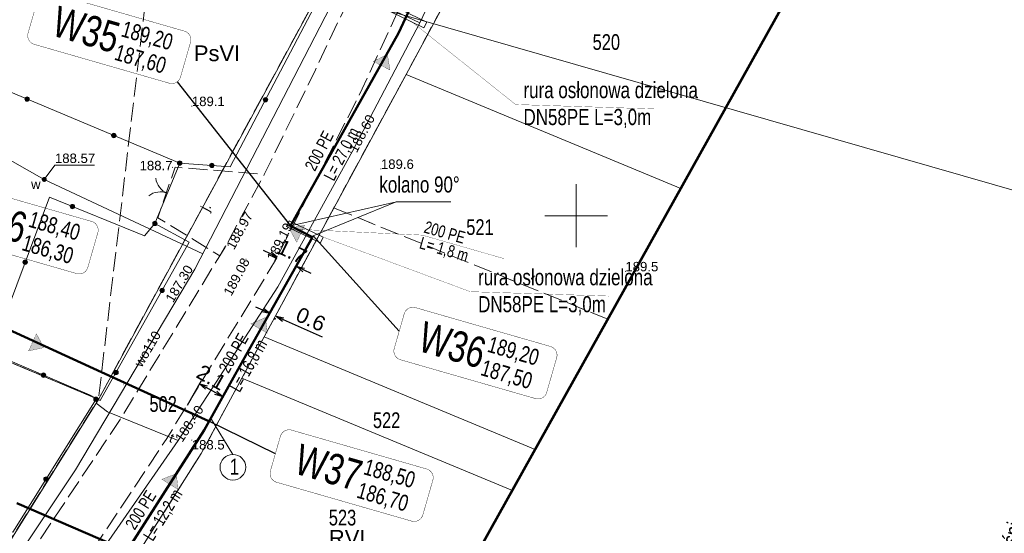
# Model space of a CAD drawing. Header units: metres. Extents: x 7482748 to 7484637, y 5684406 to 5687014.
# Tile 21 of 180: x 7483006 to 7483084, y 5684825 to 5684866. Entities that reach past the tile are written whole.
import ezdxf
from ezdxf.enums import TextEntityAlignment as Align
from ezdxf.lldxf.tags import DXFTag

# ---------------------------------------------------------------- set-up
doc = ezdxf.new("R2010")
doc.units = ezdxf.units.M
doc.header["$MEASUREMENT"] = 0
for name, pattern in [('1', [1.5, 1, -0.5]), ('KTJZ01_500', [2, 1.5, -0.5]), ('l217_500', [2, 1.5, -0.5]), ('l218_500', [1, 0.5, -0.5])]:
    doc.linetypes.add(name, pattern=pattern)
for name, color, linetype, lineweight in [('.domiar', 250, 'Continuous', 9), ('.ks tłoczny', 104, 'Continuous', 50), ('_Dzialki', 7, 'Continuous', 0), ('_Dzialki_opis', 7, 'Continuous', 0), ('_Kontury', 7, 'Continuous', 0), ('_Kontury_opis', 7, 'Continuous', 0), ('_Podzial_sekcyjny_krzyze', 7, '1', 13), ('_Uzytki', 7, 'Continuous', 0), ('_Zakres2', 7, 'Continuous', 0), ('GES__SUUS25_WP', 7, 'Continuous', 13), ('KTOK02', 7, 'KTOK02_500', 13), ('KTOK05_01', 7, 'Continuous', 13), ('RTPW01_P', 7, 'Continuous', 0), ('RTPW02_P', 7, 'Continuous', 0)]:
    doc.layers.add(name, color=color, linetype=linetype, lineweight=lineweight)
doc.layers.add('_ramki_nieplotowane', color=7, linetype='Continuous', lineweight=0, plot=False)
for name, color, linetype, lineweight, true_color, transparency in [('GES__SUPS01_07G', 7, 'Continuous', 13, 0xff9100, 0.25), ('GES__SUPS01_08G', 5, 'Continuous', 13, 0x0000ff, 0.25), ('GES__SUPT_pT', 7, 'Continuous', 13, 0xff9100, 0.25), ('GES__SUPW_01_pT', 5, 'Continuous', 13, 0x0000ff, 0.25), ('GES__SUUS_RG_WT', 5, 'Continuous', 13, 0x0000ff, 0.25)]:
    doc.layers.add(name, color=color, linetype=linetype, lineweight=lineweight, true_color=true_color, transparency=transparency)
for name, color, linetype, lineweight, true_color in [('GES__SUPS01_07P', 7, 'Continuous', 13, 0xff9100), ('GES__SUPS01_08P', 5, 'Continuous', 13, 0x0000ff), ('GES__SUPT_pL', 7, 'Continuous', 13, 0xff9100), ('GES__SUPW_01_pL', 5, 'Continuous', 13, 0x0000ff), ('GES__SUUS_OD_WL', 5, 'Continuous', 13, 0x0000ff)]:
    doc.layers.add(name, color=color, linetype=linetype, lineweight=lineweight, true_color=true_color)
for name, color, linetype, lineweight, transparency in [('GES__SUUS_ET_08T', 7, 'Continuous', 13, 0.25), ('KTJZ01_O', 7, 'KTJZ01_500', 13, 0.5), ('KTJZ01_T', 7, 'Continuous', 13, 0.25), ('RTPW01_G', 7, 'Continuous', 13, 0.25), ('RTPW02_G', 7, 'Continuous', 13, 0.25)]:
    doc.layers.add(name, color=color, linetype=linetype, lineweight=lineweight, transparency=transparency)
doc.layers.add('IS_kanalizacja_sanitarna', color=7, linetype='SOLID', true_color=0x000000)
doc.layers.add('IS_Opisy_działek_Net', color=7, linetype='SOLID', true_color=0x000000)
doc.layers.add('IS_Węzeł_sieci_kanalizacyjnej_-_opisy', color=7, linetype='Continuous')
doc.styles.get("Standard").update_dxf_attribs({"font": 'simplex.shx', "width": 0.75})
doc.styles.add('STYL_ARIAL', font='simplex.shx', dxfattribs={"width": 0.75, "oblique": 0.1})
doc.styles.add('Style-Arial', font='arial.ttf')
doc.linetypes.add('KTOK02_500', pattern='A,0.5,[117,IS_LineDef.shx,S=0.01,R=0,X=0,Y=0],0.5', length=1)
tags = doc.linetypes.add('SOLID', pattern=[10, 10, 0]).pattern_tags.tags
tags[6:7] = [DXFTag(74, 4), DXFTag(75, 0), DXFTag(340, '0'), DXFTag(46, 0.0), DXFTag(50, 0.0), DXFTag(44, 0.0), DXFTag(45, 0.0)]
tags[4:5] = [DXFTag(74, 4), DXFTag(75, 0), DXFTag(340, '0'), DXFTag(46, 0.0), DXFTag(50, 0.0), DXFTag(44, 0.0), DXFTag(45, 0.0)]
doc.dimstyles.get("Standard").update_dxf_attribs({"dimtxt": 0.18, "dimasz": 0.18, "dimexe": 0.18, "dimexo": 0.0625, "dimgap": 0.09, "dimtad": 0, "dimtih": 1, "dimtoh": 1, "dimdec": 4, "dimzin": 0, "dimdsep": 46, "dimtxsty": 'Standard', "dimcen": 0.09, "dimadec": 0, "dimazin": 0, "dimtfac": 1, "dimtdec": 4, "dimtofl": 0, "dimtmove": 0, "dimatfit": 3, "dimfxl": 0, "dimtolj": 1, "dimtzin": 0, "dimarcsym": 0})

# ---------------------------------------------------------------- blocks, each defined once
blk = doc.blocks.new('SUPS01')
at = {"layer": 'GES__SUPS01_08P', "linetype": 'Continuous', "lineweight": 13}
h = blk.add_hatch(color=256, dxfattribs=at)
edge = h.paths.add_edge_path()
edge.add_arc((0, 0), 0.045, 0, 360)
blk = doc.blocks.new('RTPW01_1')
at = {"layer": 'RTPW02_P', "linetype": 'Continuous', "lineweight": 0}
h = blk.add_hatch(color=256, dxfattribs=at)
edge = h.paths.add_edge_path()
edge.add_arc((0, 0), 0.045, 0, 360)
blk = doc.blocks.new('RTPW01')
at = {"layer": 'RTPW01_P', "linetype": 'Continuous', "lineweight": 0}
h = blk.add_hatch(color=256, dxfattribs=at)
edge = h.paths.add_edge_path()
edge.add_arc((0, 0), 0.045, 0, 360)
blk = doc.blocks.new('SUUS25_26')
at = {"layer": 'GES__SUUS25_WP', "linetype": 'Continuous', "lineweight": 13}
h = blk.add_hatch(color=256, dxfattribs=at)
edge = h.paths.add_edge_path()
edge.add_arc((0, 0), 0.2, 0, 360)
blk = doc.blocks.new('SUPS01_7')
at = {"layer": 'GES__SUPS01_07P', "linetype": 'Continuous', "lineweight": 13}
h = blk.add_hatch(color=256, dxfattribs=at)
edge = h.paths.add_edge_path()
edge.add_arc((0, 0), 0.045, 0, 360)
blk = doc.blocks.new('TerminatorOpen_0.5')
at = {"color": 0, "linetype": 'ByBlock', "lineweight": -2}
for q in [(-1, 0.25), (-1, 0), (-1, -0.25)]:
    blk.add_line((0, 0), q, dxfattribs=at)
blk = doc.blocks.new('*D786')
at = {"layer": '.domiar', "color": 0, "linetype": 'Continuous', "lineweight": -2, "transparency": 16777216}
for p, q in [((7483019.075, 5684834.909), (7483020.177, 5684836.874)), ((7483021.319, 5684835.89), (7483020.562, 5684836.314)), ((7483020.896, 5684833.888), (7483021.998, 5684835.853))]:
    blk.add_line(p, q, dxfattribs=at)
at = {"layer": 'Defpoints', "color": 0, "linetype": 'Continuous', "transparency": 16777216}
for p in [(7483020.03, 5684836.612), (7483018.929, 5684834.647), (7483020.749, 5684833.627)]:
    blk.add_point(p, dxfattribs=at)
at = {"layer": '.domiar', "color": 0, "linetype": 'Continuous', "lineweight": -2, "transparency": 16777216, "xscale": 0.61, "yscale": 0.61, "zscale": 0.61}
for p, rotation in [((7483020.03, 5684836.612), 150.7240570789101), ((7483021.851, 5684835.591), 330.7240570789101)]:
    blk.add_blockref('TerminatorOpen_0.5', p, dxfattribs=dict(at, rotation=rotation))
at = {"layer": '.domiar', "color": 0, "linetype": 'Continuous', "transparency": 16777216, "insert": (7483020.969, 5684837.121), "char_height": 1.2, "attachment_point": 5, "rotation": 330.72406, "style": 'Style-Arial'}
blk.add_mtext('\\A1;2.1', dxfattribs=at)
blk = doc.blocks.new('*D787')
at = {"layer": '.domiar', "color": 0, "linetype": 'Continuous', "lineweight": -2, "transparency": 16777216}
for p, q in [((7483025.665, 5684846.959), (7483025.115, 5684847.224)), ((7483026.324, 5684846.921), (7483026.345, 5684846.965)), ((7483027.882, 5684846.17), (7483027.903, 5684846.214)), ((7483028.322, 5684845.679), (7483028.872, 5684845.414))]:
    blk.add_line(p, q, dxfattribs=at)
at = {"layer": 'Defpoints', "color": 0, "linetype": 'Continuous', "transparency": 16777216}
for p in [(7483026.193, 5684846.651), (7483026.214, 5684846.695), (7483027.752, 5684845.9)]:
    blk.add_point(p, dxfattribs=at)
at = {"layer": '.domiar', "color": 0, "linetype": 'Continuous', "lineweight": -2, "transparency": 16777216, "xscale": 0.61, "yscale": 0.61, "zscale": 0.61}
for p, rotation in [((7483026.214, 5684846.695), 334.2733899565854), ((7483027.773, 5684845.944), 154.2733899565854)]:
    blk.add_blockref('TerminatorOpen_0.5', p, dxfattribs=dict(at, rotation=rotation))
at = {"layer": '.domiar', "color": 0, "linetype": 'Continuous', "transparency": 16777216, "insert": (7483027.385, 5684847.132), "char_height": 1.2, "attachment_point": 5, "rotation": 334.27339, "style": 'Style-Arial'}
blk.add_mtext('\\A1;1.7', dxfattribs=at)
blk = doc.blocks.new('*D788')
at = {"layer": '.domiar', "color": 0, "linetype": 'Continuous', "lineweight": -2, "transparency": 16777216}
for p, q in [((7483025.054, 5684842.469), (7483024.498, 5684842.72)), ((7483025.541, 5684842.067), (7483025.487, 5684841.945)), ((7483026.054, 5684841.836), (7483025.999, 5684841.714)), ((7483026.678, 5684841.737), (7483029.772, 5684840.342))]:
    blk.add_line(p, q, dxfattribs=at)
at = {"layer": 'Defpoints', "color": 0, "linetype": 'Continuous', "transparency": 16777216}
for p in [(7483025.665, 5684842.34), (7483026.122, 5684841.988), (7483026.177, 5684842.109)]:
    blk.add_point(p, dxfattribs=at)
at = {"layer": '.domiar', "color": 0, "linetype": 'Continuous', "lineweight": -2, "transparency": 16777216, "xscale": 0.61, "yscale": 0.61, "zscale": 0.61}
for p, rotation in [((7483025.61, 5684842.219), 335.7327667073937), ((7483026.122, 5684841.988), 155.7327667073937)]:
    blk.add_blockref('TerminatorOpen_0.5', p, dxfattribs=dict(at, rotation=rotation))
at = {"layer": '.domiar', "color": 0, "linetype": 'Continuous', "transparency": 16777216, "insert": (7483028.879, 5684841.746), "char_height": 1.2, "attachment_point": 5, "rotation": 335.73277, "style": 'Style-Arial'}
blk.add_mtext('\\A1;0.6', dxfattribs=at)

msp = doc.modelspace()

# ---------------------------------------------------------------- hatches: boundary and pattern name
at = {"layer": 'IS_kanalizacja_sanitarna', "linetype": 'Continuous', "ltscale": 0.01}
for points in [[(7483034.97813, 5684862.83649), (7483033.85067, 5684862.29674), (7483035.1806, 5684861.603)], [(7483027.16422, 5684848.99024), (7483027.75699, 5684847.88973), (7483028.38669, 5684849.25115)], [(7483025.26398, 5684841.88891), (7483024.11801, 5684841.38966), (7483025.42239, 5684840.64899)], [(7483007.63226, 5684839.49539), (7483007.03553, 5684840.59376), (7483006.41075, 5684839.23007)], [(7483018.18492, 5684829.45647), (7483017.01885, 5684829.00615), (7483018.29072, 5684828.21096)]]:
    msp.add_hatch(color=256, dxfattribs=at).paths.add_polyline_path(points)
at = {"layer": 'KTOK05_01', "linetype": 'Continuous', "lineweight": 13}
h = msp.add_hatch(color=256, dxfattribs=at)
edge = h.paths.add_edge_path()
edge.add_arc((7483006.28608, 5684859.28865), 0.175, 0, 360)
h = msp.add_hatch(color=256, dxfattribs=at)
edge = h.paths.add_edge_path()
edge.add_arc((7483025.27435, 5684859.242), 0.175, 0, 360)
h = msp.add_hatch(color=256, dxfattribs=at)
edge = h.paths.add_edge_path()
edge.add_arc((7483013.20216, 5684856.38731), 0.175, 0, 360)
h = msp.add_hatch(color=256, dxfattribs=at)
edge = h.paths.add_edge_path()
edge.add_arc((7483018.44, 5684854.19), 0.175, 0, 360)
h = msp.add_hatch(color=256, dxfattribs=at)
edge = h.paths.add_edge_path()
edge.add_arc((7483018.44, 5684854.19), 0.175, 0, 360)
h = msp.add_hatch(color=256, dxfattribs=at)
edge = h.paths.add_edge_path()
edge.add_arc((7483021.00714, 5684854.00527), 0.175, 0, 360)
h = msp.add_hatch(color=256, dxfattribs=at)
edge = h.paths.add_edge_path()
edge.add_arc((7483009.89642, 5684850.73349), 0.175, 0, 360)
h = msp.add_hatch(color=256, dxfattribs=at)
edge = h.paths.add_edge_path()
edge.add_arc((7483016.47, 5684849.39), 0.175, 0, 360)
h = msp.add_hatch(color=256, dxfattribs=at)
edge = h.paths.add_edge_path()
edge.add_arc((7483016.47, 5684849.39), 0.175, 0, 360)
h = msp.add_hatch(color=256, dxfattribs=at)
edge = h.paths.add_edge_path()
edge.add_arc((7483006.13533, 5684846.30277), 0.175, 0, 360)
h = msp.add_hatch(color=256, dxfattribs=at)
edge = h.paths.add_edge_path()
edge.add_arc((7483017.041, 5684844.05314), 0.175, 0, 360)
h = msp.add_hatch(color=256, dxfattribs=at)
edge = h.paths.add_edge_path()
edge.add_arc((7483007.59989, 5684837.30263), 0.175, 0, 360)
h = msp.add_hatch(color=256, dxfattribs=at)
edge = h.paths.add_edge_path()
edge.add_arc((7483013.36873, 5684837.51369), 0.175, 0, 360)
h = msp.add_hatch(color=256, dxfattribs=at)
edge = h.paths.add_edge_path()
edge.add_arc((7483011.78, 5684835.38), 0.175, 0, 360)
h = msp.add_hatch(color=256, dxfattribs=at)
edge = h.paths.add_edge_path()
edge.add_arc((7483007.80447, 5684829.02035), 0.175, 0, 360)

# ---------------------------------------------------------------- linework, layer by layer
at = {"layer": '.domiar', "linetype": 'Continuous', "lineweight": 20}
for points in [[(7483035.18401, 5684866.25995), (7483037.88622, 5684864.95685), (7483038.1034, 5684865.40722), (7483035.4012, 5684866.71032), (7483035.18401, 5684866.25995)], [(7483026.94326, 5684849.1521), (7483029.64547, 5684847.84899), (7483029.86265, 5684848.29936), (7483027.16044, 5684849.60246), (7483026.94326, 5684849.1521)]]:
    msp.add_lwpolyline(points, dxfattribs=at)
at = {"layer": '.domiar', "linetype": 'Continuous'}
for points in [[(7483027.25929, 5684849.18874), (7483035.6947, 5684851.09366)], [(7483028.94329, 5684848.33636), (7483035.67942, 5684851.09366), (7483035.67942, 5684851.09366)], [(7483035.6947, 5684851.09366), (7483040.03561, 5684851.09366)], [(7483020.89599, 5684833.88823), (7483022.67459, 5684830.98603)]]:
    msp.add_lwpolyline(points, dxfattribs=at)
msp.add_circle((7483022.67459, 5684829.96476), 1.02127, dxfattribs=at)
at = {"layer": '.ks tłoczny', "linetype": 'Continuous'}
for points in [[(7483029.00851, 5684848.30335), (7483027.25929, 5684849.18874), (7483035.86049, 5684864.54247), (7483042.25427, 5684878.2529), (7483046.95099, 5684888.32425), (7483049.22654, 5684887.26306), (7483054.07474, 5684897.74814)], [(7483029.00851, 5684848.30335), (7483029.00851, 5684848.30335), (7483023.48577, 5684838.50376), (7483020.37922, 5684832.91881), (7483010.69853, 5684817.75771)], [(7483012.22717, 5684837.54633), (7482994.77031, 5684845.5307)]]:
    msp.add_lwpolyline(points, dxfattribs=at)
at = {"layer": '.ks tłoczny', "color": 111, "linetype": 'Continuous', "true_color": 0x70ffb8}
for points in [[(7483020.74929, 5684833.62654), (7483012.22717, 5684837.54633)], [(7483014.24865, 5684823.31761), (7483005.47309, 5684827.11556)]]:
    msp.add_lwpolyline(points, dxfattribs=at)
at = {"layer": '_Dzialki', "color": 96, "linetype": 'Continuous', "true_color": 0x008000, "flags": 128}
for points in [[(7483044.19, 5684875.6), (7483036.46, 5684861.26)], [(7483011.97, 5684835.37), (7483030.25, 5684869.14)], [(7483011.97, 5684835.37), (7482942.57, 5684864.67)], [(7483036.46, 5684861.26), (7483025.17, 5684840.36)], [(7483058.33, 5684852.16), (7483036.46, 5684861.26)], [(7483025.17, 5684840.36), (7483023.39, 5684837.05)], [(7483046.75, 5684831.38), (7483025.17, 5684840.36)], [(7483023.39, 5684837.05), (7483020.16, 5684831.07)], [(7483044.93, 5684828.12), (7483023.39, 5684837.05)], [(7483001.22, 5684818.18), (7483011.97, 5684835.37)], [(7483020.16, 5684831.07), (7483011.08, 5684816.72)]]:
    msp.add_lwpolyline(points, dxfattribs=at)
at = {"layer": '_Kontury', "color": 96, "linetype": 'l217_500', "true_color": 0x008000, "flags": 128}
for points in [[(7483044.19, 5684875.6), (7483036.46, 5684861.26)], [(7483016.64, 5684874.89), (7483011.97, 5684835.37)], [(7483011.97, 5684835.37), (7483030.25, 5684869.14)], [(7482951.8, 5684860.77), (7483011.97, 5684835.37)], [(7483036.46, 5684861.26), (7483030.71, 5684850.62)], [(7483030.71, 5684850.62), (7483025.17, 5684840.36)], [(7483052.53, 5684841.76), (7483030.71, 5684850.62)], [(7483025.17, 5684840.36), (7483023.39, 5684837.05)], [(7483023.39, 5684837.05), (7483020.16, 5684831.07)], [(7483001.22, 5684818.18), (7483011.97, 5684835.37)], [(7483020.16, 5684831.07), (7483011.08, 5684816.72)]]:
    msp.add_lwpolyline(points, dxfattribs=at)
at = {"layer": '_Podzial_sekcyjny_krzyze', "linetype": 'Continuous'}
for p, q in [((7483050, 5684847.5), (7483050, 5684852.5)), ((7483047.5, 5684850), (7483052.5, 5684850))]:
    msp.add_line(p, q, dxfattribs=at)
at = {"layer": '_ramki_nieplotowane', "color": 3, "linetype": 'Continuous', "lineweight": 0, "flags": 128}
msp.add_lwpolyline([(7482859.59, 5684916.76), (7483145.04, 5684834.73), (7483261.18, 5685238.87), (7482975.72, 5685320.9), (7482859.59, 5684916.76)], close=True, dxfattribs=at)
at = {"layer": '_Uzytki', "color": 96, "linetype": 'l218_500', "true_color": 0x008000, "flags": 128}
for points in [[(7483044.19, 5684875.6), (7483036.46, 5684861.26)], [(7483011.97, 5684835.37), (7483030.25, 5684869.14)], [(7483011.97, 5684835.37), (7482951.8, 5684860.77)], [(7483036.46, 5684861.26), (7483030.71, 5684850.62)], [(7483030.71, 5684850.62), (7483025.17, 5684840.36)], [(7483052.53, 5684841.76), (7483030.71, 5684850.62)], [(7483025.17, 5684840.36), (7483023.39, 5684837.05)], [(7483023.39, 5684837.05), (7483020.16, 5684831.07)], [(7483001.22, 5684818.18), (7483011.97, 5684835.37)], [(7483020.16, 5684831.07), (7483011.08, 5684816.72)]]:
    msp.add_lwpolyline(points, dxfattribs=at)
at = {"layer": '_Zakres2', "color": 250, "linetype": 'Continuous', "lineweight": 53, "flags": 128}
msp.add_lwpolyline([(7483096.11, 5684919.96), (7483039.08, 5684817.62), (7483036.61, 5684813.88), (7483010.05, 5684779.5), (7483004.86, 5684774.26), (7482998.22, 5684770.3), (7482989.37, 5684766.48), (7482989.63, 5684754.69), (7483011.57, 5684690.34), (7483013.17, 5684679.95), (7483016.73, 5684657.1), (7483121.53, 5684669.63)], dxfattribs=at)
at = {"layer": 'GES__SUPT_pL', "linetype": 'Continuous', "lineweight": 13, "flags": 128}
for points in [[(7483059.15, 5684913.48), (7483052.83, 5684900.2), (7483046.16, 5684883.74), (7483041.52, 5684873.73), (7483037.55, 5684865.35), (7483032.2, 5684855.13), (7483026.25, 5684844.34), (7483021.06, 5684836.29), (7483018.33, 5684832.1), (7483009.57, 5684819.46)], [(7483037.55, 5684865.35), (7483031.93, 5684868.05), (7483030.38, 5684868.74), (7483029.38, 5684866.9), (7483029.11, 5684867.04)], [(7483011.78, 5684835.07), (7483012.69, 5684834.39), (7483018.33, 5684832.1)]]:
    msp.add_lwpolyline(points, dxfattribs=at)
at = {"layer": 'GES__SUPW_01_pL', "linetype": 'Continuous', "lineweight": 13, "flags": 128}
for points in [[(7482978.13, 5684794.38), (7482978.57, 5684794.47), (7482982.8, 5684794.79), (7482994.54, 5684807.84), (7483002.36, 5684818.13), (7483010.16, 5684829.75), (7483019.64, 5684845.74), (7483033.34, 5684872.29)], [(7483020.28, 5684846.97), (7483007.66, 5684852.89), (7482989.04, 5684863.45), (7482979.9, 5684868.77), (7482978.69, 5684866.55)]]:
    msp.add_lwpolyline(points, dxfattribs=at)
at = {"layer": 'GES__SUUS_OD_WL', "linetype": 'Continuous', "lineweight": 13, "flags": 128}
msp.add_lwpolyline([(7483007.66, 5684852.89), (7483008.51, 5684854.03), (7483011.67, 5684854.03)], dxfattribs=at)
at = {"layer": 'IS_kanalizacja_sanitarna', "linetype": 'Continuous', "ltscale": 0.01, "const_width": 0.02}
for points in [[(7483034.97813, 5684862.83649), (7483033.85067, 5684862.29674), (7483035.1806, 5684861.603), (7483034.97813, 5684862.83649)], [(7483027.16422, 5684848.99024), (7483027.75699, 5684847.88973), (7483028.38669, 5684849.25115), (7483027.16422, 5684848.99024)], [(7483025.26398, 5684841.88891), (7483024.11801, 5684841.38966), (7483025.42239, 5684840.64899), (7483025.26398, 5684841.88891)], [(7483007.63226, 5684839.49539), (7483007.03553, 5684840.59376), (7483006.41075, 5684839.23007), (7483007.63226, 5684839.49539)], [(7483013.93563, 5684836.49749), (7483014.01894, 5684836.67931)], [(7483017.57214, 5684834.83141), (7483017.65544, 5684835.01324)], [(7483018.18492, 5684829.45647), (7483017.01885, 5684829.00615), (7483018.29072, 5684828.21096), (7483018.18492, 5684829.45647)], [(7483007.65029, 5684825.92184), (7483007.72984, 5684826.10533)]]:
    msp.add_lwpolyline(points, dxfattribs=at)
at = {"layer": 'IS_Opisy_działek_Net', "linetype": 'Continuous', "ltscale": 0.01, "const_width": 0.02}
for points in [[(7483036.8342, 5684865.51149), (7483045.18562, 5684858.85518), (7483056.2078, 5684858.50638)], [(7483027.2618, 5684848.9451), (7483037.75248, 5684848.4542), (7483044.26783, 5684846.57839)], [(7483029.86265, 5684848.29936), (7483041.57423, 5684843.94874), (7483052.59641, 5684843.59994)]]:
    msp.add_lwpolyline(points, dxfattribs=at)
at = {"layer": 'IS_Węzeł_sieci_kanalizacyjnej_-_opisy', "color": 18, "linetype": 'SOLID', "ltscale": 0.01, "true_color": 0x000000, "const_width": 0.03}
for points in [[(7483006.8623, 5684863.64901), (7483017.6155, 5684860.55309, 0.414214), (7483018.5066, 5684861.04579), (7483019.30341, 5684863.81337, 0.414214), (7483018.81071, 5684864.70446), (7483008.05751, 5684867.80038, 0.414214), (7483007.16641, 5684867.30769), (7483006.36961, 5684864.54011, 0.414214), (7483006.8623, 5684863.64901)], [(7482998.02359, 5684848.90772), (7483010.23746, 5684845.39127, 0.414214), (7483011.12856, 5684845.88396), (7483011.92537, 5684848.65154, 0.414214), (7483011.43267, 5684849.54264), (7482999.2188, 5684853.05909, 0.414214), (7482998.3277, 5684852.5664), (7482997.5309, 5684849.79882, 0.414214), (7482998.02359, 5684848.90772)], [(7483036.01211, 5684838.5289), (7483046.76531, 5684835.43299, 0.414214), (7483047.65641, 5684835.92568), (7483048.45321, 5684838.69326, 0.414214), (7483047.96052, 5684839.58436), (7483037.20731, 5684842.68027, 0.414214), (7483036.31622, 5684842.18758), (7483035.51941, 5684839.42, 0.414214), (7483036.01211, 5684838.5289)], [(7483026.15329, 5684828.7704), (7483036.9065, 5684825.67448, 0.414214), (7483037.79759, 5684826.16718), (7483038.5944, 5684828.93476, 0.414214), (7483038.1017, 5684829.82585), (7483027.3485, 5684832.92177, 0.414214), (7483026.4574, 5684832.42908), (7483025.6606, 5684829.66149, 0.414214), (7483026.15329, 5684828.7704)]]:
    msp.add_lwpolyline(points, format="xyb", dxfattribs=at)
at = {"layer": 'IS_Węzeł_sieci_kanalizacyjnej_-_opisy', "color": 18, "linetype": 'SOLID', "ltscale": 0.01, "true_color": 0x000000}
for points in [[(7483018.24395, 5684860.66694), (7483027.25929, 5684849.18874)], [(7483035.91782, 5684840.80379), (7483029.06001, 5684848.39472)], [(7483026.059, 5684831.04529), (7483020.74929, 5684833.62654)]]:
    msp.add_lwpolyline(points, dxfattribs=at)
at = {"layer": 'KTJZ01_O', "linetype": 'KTJZ01_500', "lineweight": 13, "flags": 128}
for points in [[(7483107.96, 5684987.3), (7483105.89, 5684984.62), (7483097.08, 5684979.66), (7483094.58, 5684977.26), (7483089.33, 5684970.52), (7483067, 5684936.52), (7483055.75, 5684917.62), (7483049.83, 5684905.98), (7483037.64, 5684879.4), (7483029.19, 5684861.49), (7483025.17, 5684853.29), (7483022.11, 5684847.59), (7483021.63, 5684846.81), (7483013.71, 5684833.78), (7483005.9, 5684822.09), (7483001.32, 5684815.77), (7482995.38, 5684808.22), (7482983.67, 5684795.02), (7482979.12, 5684792.16), (7482971.94, 5684789.11), (7482965.64, 5684787.37), (7482952.3, 5684783.58), (7482951.95, 5684779.47), (7482966.92, 5684783.52), (7482975.32, 5684785.98), (7482981.09, 5684788.49), (7482989.8, 5684795.34), (7482998.63, 5684805.86), (7483009.22, 5684819.92), (7483017.36, 5684832.17), (7483026, 5684846.32), (7483032.98, 5684860.11), (7483041.71, 5684879.11), (7483053.36, 5684904.14), (7483059.52, 5684916.03), (7483070.43, 5684934.47), (7483092.38, 5684967.95), (7483097.45, 5684974.47), (7483099.72, 5684976.27), (7483102.53, 5684977.73), (7483104.57, 5684977.71), (7483106.41, 5684976.87), (7483108.42, 5684974.83)], [(7483024.63, 5684853.34), (7483018.08, 5684853.86), (7483016.7, 5684849.84), (7483021.63, 5684846.81), (7483022.11, 5684847.59)]]:
    msp.add_lwpolyline(points, dxfattribs=at)
at = {"layer": 'KTOK02', "linetype": 'Continuous', "lineweight": 13}
msp.add_line((7483016.47, 5684849.39), (7483018.44, 5684854.19), dxfattribs=at)
for centre, start, end in [((7483018.02, 5684853.18), 187.69, 247.69), ((7483016.89, 5684850.4), 67.69, 127.69)]:
    msp.add_arc(centre, 1.5, start, end, dxfattribs=at)
at = {"layer": 'KTOK05_01', "linetype": 'Continuous', "lineweight": 13}
msp.add_line((7482999.37, 5684862.19), (7483018.44, 5684854.19), dxfattribs=at)
at = {"layer": 'KTOK05_01', "linetype": 'Continuous', "lineweight": 13, "flags": 128}
for points in [[(7483019.07, 5684891.55), (7483013.17, 5684874.09), (7483029.41, 5684867.12), (7483022.47, 5684853.9), (7483018.44, 5684854.19)], [(7483016.47, 5684849.39), (7483015.63, 5684848.39), (7483008.07, 5684851.48), (7483003.44, 5684839.09)], [(7483016.47, 5684849.39), (7483019.19, 5684847.88), (7483012.12, 5684835.29), (7483011.26, 5684835.73), (7483003.44, 5684839.09)], [(7483011.78, 5684835.38), (7483005.16, 5684824.79), (7483001.04, 5684825.02), (7482986.03, 5684831.84), (7482988.51, 5684838.37), (7482980.2, 5684841.59)]]:
    msp.add_lwpolyline(points, dxfattribs=at)
at = {"layer": 'KTOK05_01', "linetype": 'Continuous', "lineweight": 13}
for centre in [(7483006.29, 5684859.29), (7483025.27, 5684859.24), (7483013.2, 5684856.39), (7483018.44, 5684854.19), (7483018.44, 5684854.19), (7483021.01, 5684854.01), (7483009.9, 5684850.73), (7483016.47, 5684849.39), (7483016.47, 5684849.39), (7483006.14, 5684846.3), (7483017.04, 5684844.05), (7483007.6, 5684837.3), (7483013.37, 5684837.51), (7483011.78, 5684835.38), (7483007.8, 5684829.02)]:
    msp.add_circle(centre, 0.175, dxfattribs=at)

# ---------------------------------------------------------------- block references
at = {"layer": 'GES__SUPS01_07P', "linetype": 'Continuous', "lineweight": 13, "rotation": 270}
for p in [(7483032.2, 5684855.13), (7483018.33, 5684832.1)]:
    msp.add_blockref('SUPS01_7', p, dxfattribs=at)
at = {"layer": 'GES__SUPS01_08P', "linetype": 'Continuous', "lineweight": 13}
msp.add_blockref('SUPS01', (7483019.64, 5684845.74), dxfattribs=at)
at = {"layer": 'GES__SUUS25_WP', "linetype": 'Continuous', "lineweight": 13}
msp.add_blockref('SUUS25_26', (7483007.66, 5684852.89), dxfattribs=at)
at = {"layer": 'RTPW01_P', "linetype": 'Continuous', "lineweight": 0}
for p in [(7483019.41, 5684858.73), (7483017.87, 5684853.85), (7483034.46, 5684853.73), (7483053.92, 5684845.57), (7483019.4, 5684832.13)]:
    msp.add_blockref('RTPW01', p, dxfattribs=at)
at = {"layer": 'RTPW02_P', "linetype": 'Continuous', "lineweight": 0}
for p in [(7483022.11, 5684847.59), (7483023.72, 5684846.55), (7483026, 5684846.32)]:
    msp.add_blockref('RTPW01_1', p, dxfattribs=at)

# ---------------------------------------------------------------- texts
at = {"layer": '_Dzialki_opis', "color": 96, "true_color": 0x008000, "char_height": 1.25, "attachment_point": 7, "line_spacing_factor": 0.6, "style": 'STYL_ARIAL'}
for s, insert in [('\\fArial|b0|i0|c238238|p39;520', (7483051.31, 5684863.19)), ('\\fArial|b0|i0|c238238|p39;521', (7483041.25, 5684848.45)), ('\\fArial|b0|i0|c238238|p39;502', (7483016.03, 5684834.36)), ('\\fArial|b0|i0|c238238|p39;522', (7483033.82, 5684833.07)), ('\\fArial|b0|i0|c238238|p39;523', (7483030.31, 5684825.31))]:
    msp.add_mtext(s, dxfattribs=dict(at, insert=insert))
at = {"layer": '_Kontury_opis', "color": 96, "linetype": 'Continuous', "lineweight": 13, "true_color": 0x008000, "style": 'Style-Arial'}
for s, p in [('PsVI', (7483019.57, 5684862.31)), ('RVI', (7483030.32, 5684823.72))]:
    msp.add_text(s, height=1.25, dxfattribs=at).set_placement(p)
at = {"layer": 'GES__SUPS01_07G', "linetype": 'Continuous', "lineweight": 13, "style": 'Style-Arial'}
for s, rotation, p in [('188.60', 62.37, (7483032.2, 5684855.13)), ('188.40', 56.91, (7483018.33, 5684832.1))]:
    msp.add_text(s, height=0.75, rotation=rotation, dxfattribs=at).set_placement(p, align=Align.MIDDLE_LEFT)
at = {"layer": 'GES__SUPS01_08G', "linetype": 'Continuous', "lineweight": 13, "style": 'Style-Arial'}
msp.add_text('187.30', height=0.75, rotation=59.34, dxfattribs=at).set_placement((7483017.59, 5684843.21), align=Align.MIDDLE_LEFT)
at = {"layer": 'GES__SUPT_pT', "linetype": 'Continuous', "lineweight": 13, "style": 'Style-Arial'}
msp.add_text('t', height=0.75, rotation=337.9, dxfattribs=at).set_placement((7483017.81, 5684832.31), align=Align.MIDDLE_CENTER)
at = {"layer": 'GES__SUPW_01_pT', "linetype": 'Continuous', "lineweight": 13, "style": 'Style-Arial'}
msp.add_text('wo110', height=0.75, rotation=59.34, dxfattribs=at).set_placement((7483015.88, 5684839.39), align=Align.MIDDLE_CENTER)
at = {"layer": 'GES__SUUS_ET_08T', "linetype": 'Continuous', "lineweight": 13, "style": 'Style-Arial'}
msp.add_text('w', height=0.75, dxfattribs=at).set_placement((7483006.61, 5684852.13))
at = {"layer": 'GES__SUUS_RG_WT', "linetype": 'Continuous', "lineweight": 13, "style": 'Style-Arial'}
msp.add_text('188.57', height=0.75, dxfattribs=at).set_placement((7483008.51, 5684854.2))
at = {"layer": 'IS_Opisy_działek_Net', "linetype": 'Continuous', "ltscale": 0.01, "char_height": 1.2888, "attachment_point": 7}
for insert in [(7483045.81032, 5684856.97628), (7483042.19893, 5684842.06984)]:
    msp.add_mtext('{\\fArial|b0|i0|c238|p34;rura osłonowa dzielona\\PDN58PE L=3,0m}', dxfattribs=dict(at, insert=insert))
at = {"layer": 'IS_Opisy_działek_Net', "linetype": 'Continuous', "ltscale": 0.01}
for s, insert, char_height, attachment_point, rotation in [('\\fArial|b0|i0;L= 27,0 m', (7483029.85524, 5684853.13844), 0.9648, 1, 62.4385491), ('{\\fArial|b0|i0|c238|p34;200 PE}', (7483029.21695, 5684853.47158), 0.9648, 7, 62.4385491), ('{\\fArial|b0|i0|c238|p34;200 PE}', (7483037.81224, 5684848.66177), 0.9648, 7, 343.9385491), ('\\fArial|b0|i0;L= 1,8 m', (7483037.72061, 5684848.3435), 0.9648, 1, 343.9385491), ('{\\fArial|b0|i0|c238|p34;200 PE}', (7483022.34203, 5684837.37816), 0.9648, 7, 60.4385491), ('\\fArial|b0|i0;L= 16,8 m', (7483022.37401, 5684836.33523), 0.9648, 1, 60.4385491), ('{\\fArial|b0|i0|c238|p34;1}', (7483022.42618, 5684830.65731), 1.2888, 1, 359.4046962), ('{\\fArial|b0|i0|c238|p34;200 PE}', (7483014.87489, 5684824.90011), 0.9648, 7, 57.9385491), ('\\fArial|b0|i0;L= 12,2 m', (7483015.48507, 5684824.51791), 0.9648, 1, 57.9385491)]:
    msp.add_mtext(s, dxfattribs=dict(at, insert=insert, char_height=char_height, attachment_point=attachment_point, rotation=rotation))
at = {"layer": 'IS_Węzeł_sieci_kanalizacyjnej_-_opisy', "color": 18, "linetype": 'SOLID', "ltscale": 0.01, "true_color": 0x000000}
for s, insert, char_height, attachment_point, rotation in [('\\fArial|b0|i0;W35', (7483013.1913, 5684862.89702), 2.448, 9, 343.9385491), ('\\fArial|b0|i0;189,20', (7483013.63467, 5684864.07556), 1.2888, 7, 343.9385491), ('\\fArial|b0|i0;187,60', (7483013.52112, 5684863.68118), 1.2888, 1, 343.9385491), ('\\fArial|b0|i0;UZT6', (7483005.81326, 5684847.7352), 2.448, 9, 343.9385491), ('\\fArial|b0|i0;188,40', (7483006.25663, 5684848.91374), 1.2888, 7, 343.9385491), ('\\fArial|b0|i0;186,30', (7483006.14308, 5684848.51935), 1.2888, 1, 343.9385491), ('{\\fArial|b0|i0|c238|p34;LEGENDA:\\Pprojektowana kanalizacja ciśnieniowa - metoda wykopowa\\Pprojektowana kanalizacja ciśnieniowa - metoda bezwykopowa\\Pprojektowane przyłącze grawitacyjne - metoda wykopowa\\Pprojektowane przyłącze grawitacyjne - metoda bezwykopowa\\Pprojektowane przyłącze ciśnieniowe - metoda wykopowa\\Pprojektowane przyłącze ciśnieniowe - metoda bezwykopowa\\Pprojektowana kanalizacja sanitarna - Etap I\\Pprojektowana kanalizacja deszczowa - Etap I\\P\\Pprojektowane urządzenie zbiornikowo - tłoczne DN800 PE\\P\\Pprojektowana studnia kanalizacyjna DN630 PVC\\P\\Pprojektowana pompownia ścieków P1  (etap II)\\P\\Pprojektowany korek DN50 (do granicy działki)\\P\\Pprojektowany trójnik DN200/DN50}', (7483115.88301, 5684797.50756), 1.2888, 7, 73.6054133), ('\\fArial|b0|i0;W36', (7483042.34111, 5684837.77692), 2.448, 9, 343.9385491), ('\\fArial|b0|i0;189,20', (7483042.78448, 5684838.95545), 1.2888, 7, 343.9385491), ('\\fArial|b0|i0;187,50', (7483042.67093, 5684838.56107), 1.2888, 1, 343.9385491), ('\\fArial|b0|i0;W37', (7483032.48229, 5684828.01841), 2.448, 9, 343.9385491), ('\\fArial|b0|i0;188,50', (7483032.92566, 5684829.19695), 1.2888, 7, 343.9385491), ('\\fArial|b0|i0;186,70', (7483032.81212, 5684828.80257), 1.2888, 1, 343.9385491)]:
    msp.add_mtext(s, dxfattribs=dict(at, insert=insert, char_height=char_height, attachment_point=attachment_point, rotation=rotation))
at = {"layer": 'IS_Węzeł_sieci_kanalizacyjnej_-_opisy', "color": 18, "linetype": 'SOLID', "ltscale": 0.01, "true_color": 0x000000, "insert": (7483034.33537, 5684851.82292), "char_height": 1.2888, "attachment_point": 7}
msp.add_mtext('{\\fArial|b0|i0|c238|p34;kolano 90%%D}', dxfattribs=at)
at = {"layer": 'KTJZ01_T', "linetype": 'Continuous', "lineweight": 13, "style": 'Style-Arial'}
msp.add_text('j.', height=0.75, rotation=61.75, dxfattribs=at).set_placement((7483020.74, 5684850.28))
at = {"layer": 'RTPW01_G', "linetype": 'Continuous', "lineweight": 13, "style": 'Style-Arial'}
for s, p in [('189.1', (7483019.41, 5684858.73)), ('189.6', (7483034.46, 5684853.73)), ('189.5', (7483053.92, 5684845.57))]:
    msp.add_text(s, height=0.75, dxfattribs=at).set_placement(p)
msp.add_text('188.7', height=0.75, dxfattribs=at).set_placement((7483017.87, 5684853.62), align=Align.RIGHT)
msp.add_text('188.5', height=0.75, dxfattribs=at).set_placement((7483019.4, 5684832.13), align=Align.TOP_LEFT)
at = {"layer": 'RTPW02_G', "linetype": 'Continuous', "lineweight": 13, "style": 'Style-Arial'}
msp.add_text('188.97', height=0.75, rotation=61.31, dxfattribs=at).set_placement((7483022.11, 5684847.59), align=Align.TOP_LEFT)
msp.add_text('189.19', height=0.75, rotation=63.03, dxfattribs=at).set_placement((7483026, 5684846.32))
msp.add_text('189.08', height=0.75, rotation=62.04, dxfattribs=at).set_placement((7483023.72, 5684846.55), align=Align.MIDDLE_RIGHT)

# ---------------------------------------------------------------- dimensions: what is measured, and where the dimension line sits
at = {"layer": '.domiar', "color": 7, "linetype": 'Continuous'}
for base, p1, p2, angle, picture, middle in [((7483026.21444, 5684846.69454), (7483027.75194, 5684845.90007), (7483026.19346, 5684846.65101), 154.27339, '*D787', (7483026.99368, 5684846.31907)), ((7483026.1223, 5684841.98771), (7483025.66471, 5684842.3401), (7483026.17704, 5684842.10913), 335.7327667, '*D788', (7483028.50345, 5684840.91422)), ((7483020.03032, 5684836.61201), (7483020.74929, 5684833.62654), (7483018.92879, 5684834.64716), 150.7240571, '*D786', (7483020.52729, 5684836.3334))]:
    dim = msp.add_linear_dim(base=base, p1=p1, p2=p2, angle=angle, dimstyle='Standard', override={"dimtxt": 1.2, "dimasz": 0.61, "dimexe": 0.3, "dimexo": 0.3, "dimgap": 0.3, "dimtad": 1, "dimtih": 0, "dimtoh": 0, "dimdec": 1, "dimzin": 11, "dimdsep": 0, "dimtxsty": 'Style-Arial', "dimblk": 'TerminatorOpen_0.5', "dimadec": 4, "dimazin": 3, "dimtdec": 1, "dimatfit": 1, "dimldrblk": 'TerminatorOpen_0.5', "dimfrac": 2, "dimtzin": 11}, dxfattribs=at)
    dim.commit()
    dim.dimension.update_dxf_attribs({"geometry": picture, "text_midpoint": middle, "dimtype": 161})

doc.saveas('drawing.dxf')
